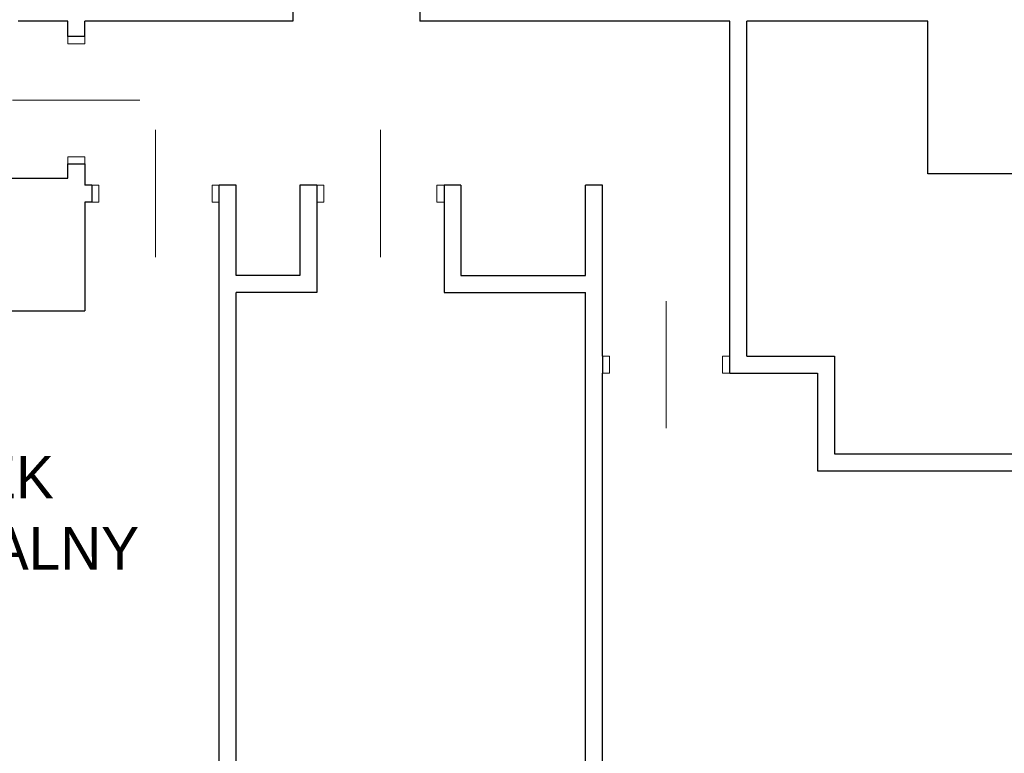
# Model space of a CAD drawing. Extents: x -264238 to -24649, y 31125 to 167795.
# Tile 26 of 256: x -194812 to -187851, y 60876 to 66065. Entities that reach past the tile are written whole.
import ezdxf

# ---------------------------------------------------------------- set-up
doc = ezdxf.new("R2010")
doc.units = 0
doc.header["$MEASUREMENT"] = 0
for name, color, linetype, lineweight in [('INWENT OPISY_Nr_Pióra__21', 7, 'Continuous', 9), ('INWENT. DRZWI_Nr_Pióra__5', 7, 'Continuous', 13), ('INWENT.ŚCIANY_Nr_Pióra__1', 7, 'Continuous', 25)]:
    doc.layers.add(name, color=color, linetype=linetype, lineweight=lineweight)
doc.styles.add('GENERATED_STYLE_5', font='txt')

msp = doc.modelspace()

# ---------------------------------------------------------------- linework, layer by layer
at = {"layer": 'INWENT. DRZWI_Nr_Pióra__5', "linetype": 'Continuous'}
for p, q in [((-194472.4, 65894.9), (-194472.4, 65944.9)), ((-194352.4, 65944.9), (-194352.4, 65894.9)), ((-194352.4, 65894.9), (-194472.4, 65894.9)), ((-193962.4, 65494.9), (-194862.4, 65494.9)), ((-193852.4, 65284.9), (-193852.4, 64384.9)), ((-192262.4, 65284.9), (-192262.4, 64384.9)), ((-194472.4, 65094.9), (-194472.4, 65044.9)), ((-194352.4, 65094.9), (-194472.4, 65094.9)), ((-194352.4, 65044.9), (-194352.4, 65094.9)), ((-194302.4, 64894.9), (-194252.4, 64894.9)), ((-194252.4, 64894.9), (-194252.4, 64774.9)), ((-193402.4, 64894.9), (-193452.4, 64894.9)), ((-193452.4, 64894.9), (-193452.4, 64774.9)), ((-192712.4, 64894.9), (-192662.4, 64894.9)), ((-192662.4, 64894.9), (-192662.4, 64774.9)), ((-191812.4, 64894.9), (-191862.4, 64894.9)), ((-191862.4, 64894.9), (-191862.4, 64774.9)), ((-194252.4, 64774.9), (-194302.4, 64774.9)), ((-193452.4, 64774.9), (-193402.4, 64774.9)), ((-192662.4, 64774.9), (-192712.4, 64774.9)), ((-191862.4, 64774.9), (-191812.4, 64774.9)), ((-190242.4, 64074.9), (-190242.4, 63174.9)), ((-190692.4, 63684.9), (-190642.4, 63684.9)), ((-190642.4, 63684.9), (-190642.4, 63564.9)), ((-189792.4, 63684.9), (-189842.4, 63684.9)), ((-189842.4, 63684.9), (-189842.4, 63564.9)), ((-190642.4, 63564.9), (-190692.4, 63564.9)), ((-189842.4, 63564.9), (-189792.4, 63564.9))]:
    msp.add_line(p, q, dxfattribs=at)
at = {"layer": 'INWENT.ŚCIANY_Nr_Pióra__1', "linetype": 'Continuous'}
for p, q in [((-192882.4, 66584.9), (-192882.4, 66054.9)), ((-191982.4, 66584.9), (-191982.4, 66054.9)), ((-194472.4, 66054.9), (-194822.4, 66054.9)), ((-194472.4, 65944.9), (-194472.4, 66054.9)), ((-192882.4, 66054.9), (-194352.4, 66054.9)), ((-194352.4, 65944.9), (-194352.4, 66054.9)), ((-189792.4, 66054.9), (-191982.4, 66054.9)), ((-189792.4, 63564.9), (-189792.4, 66054.9)), ((-189672.4, 63684.9), (-189672.4, 66054.9)), ((-188392.4, 66054.9), (-189672.4, 66054.9)), ((-188392.4, 64974.9), (-188392.4, 66054.9)), ((-194352.4, 65944.9), (-194472.4, 65944.9)), ((-194472.4, 65044.9), (-194352.4, 65044.9)), ((-194472.4, 64944.9), (-194472.4, 65044.9)), ((-194352.4, 65044.9), (-194352.4, 64894.9)), ((-187692.4, 64974.9), (-188392.4, 64974.9)), ((-195012.4, 64944.9), (-194472.4, 64944.9)), ((-194302.4, 64894.9), (-194352.4, 64894.9)), ((-194302.4, 64894.9), (-194302.4, 64774.9)), ((-193282.4, 64894.9), (-193402.4, 64894.9)), ((-193402.4, 60404.9), (-193402.4, 64894.9)), ((-193282.4, 64254.9), (-193282.4, 64894.9)), ((-192832.4, 64894.9), (-192832.4, 64254.9)), ((-192712.4, 64894.9), (-192832.4, 64894.9)), ((-192712.4, 64894.9), (-192712.4, 64134.9)), ((-191692.4, 64894.9), (-191812.4, 64894.9)), ((-191812.4, 64894.9), (-191812.4, 64134.9)), ((-191692.4, 64894.9), (-191692.4, 64254.9)), ((-190812.4, 64254.9), (-190812.4, 64894.9)), ((-190692.4, 64894.9), (-190812.4, 64894.9)), ((-190692.4, 63684.9), (-190692.4, 64894.9)), ((-194302.4, 64774.9), (-194352.4, 64774.9)), ((-194352.4, 64774.9), (-194352.4, 64004.9)), ((-192832.4, 64254.9), (-193282.4, 64254.9)), ((-191692.4, 64254.9), (-190812.4, 64254.9)), ((-192712.4, 64134.9), (-193282.4, 64134.9)), ((-193282.4, 60404.9), (-193282.4, 64134.9)), ((-191812.4, 64134.9), (-190812.4, 64134.9)), ((-190812.4, 60404.9), (-190812.4, 64134.9)), ((-196832.4, 64004.9), (-194352.4, 64004.9)), ((-190692.4, 63684.9), (-190692.4, 63564.9)), ((-189672.4, 63684.9), (-189052.4, 63684.9)), ((-189052.4, 63684.9), (-189052.4, 62994.9)), ((-190692.4, 60404.9), (-190692.4, 63564.9)), ((-189792.4, 63564.9), (-189172.4, 63564.9)), ((-189172.4, 63564.9), (-189172.4, 62874.9)), ((-189052.4, 62994.9), (-187692.4, 62994.9)), ((-189172.4, 62874.9), (-187692.4, 62874.9))]:
    msp.add_line(p, q, dxfattribs=at)

# ---------------------------------------------------------------- texts
at = {"layer": 'INWENT OPISY_Nr_Pióra__21', "linetype": 'Continuous', "insert": (-196509.9, 62978.6), "char_height": 300, "width": 3467.629, "attachment_point": 1, "line_spacing_factor": 1.00541, "style": 'GENERATED_STYLE_5'}
msp.add_mtext('{BUDYNEK MIESZKALNY}', dxfattribs=at)

doc.saveas('drawing.dxf')
